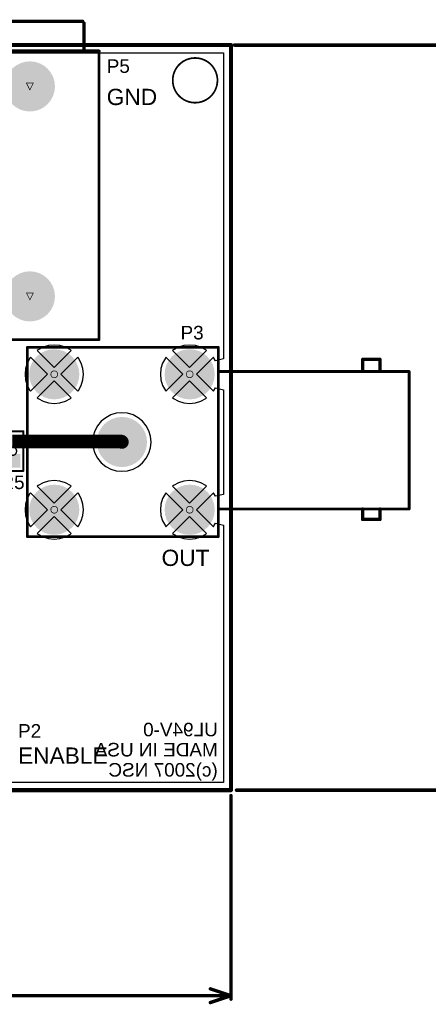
# Model space of a CAD drawing. Header units: millimetres. Extents: x 3.32 to 8.49, y 3.09 to 5.98.
# Tile 21 of 22: x 5.48 to 6.67, y 3.12 to 5.98. Entities that reach past the tile are written whole.
import ezdxf

# ---------------------------------------------------------------- set-up
doc = ezdxf.new("R2010")
doc.units = ezdxf.units.MM
doc.header["$MEASUREMENT"] = 0
for name, color, linetype in [('BottomLayer', 5, 'Continuous'), ('BottomSolder', 6, 'Continuous'), ('DrillDrawing', 1, 'Continuous'), ('KeepOutLayer', 6, 'Continuous'), ('Mechanical1', 6, 'Continuous'), ('Mechanical3', 76, 'Continuous'), ('MultiLayer', 9, 'Continuous'), ('PadHoleLayer', 156, 'Continuous'), ('TopLayer', 1, 'Continuous'), ('TopOverlay', 2, 'Continuous'), ('TopPaste', 8, 'Continuous'), ('TopSolder', 216, 'Continuous')]:
    doc.layers.add(name, color=color, linetype=linetype)
doc.styles.add('Arial', font='arial.ttf', dxfattribs={"height": 0.2})

# ---------------------------------------------------------------- blocks, each defined once
blk = doc.blocks.new('F________2')
at = {"layer": 'TopLayer'}
h = blk.add_hatch(color=1, dxfattribs=at)
edge = h.paths.add_edge_path()
edge.add_arc((0, 0), 0.02, 0, 360)
at = {"layer": 'TopPaste'}
h = blk.add_hatch(color=8, dxfattribs=at)
edge = h.paths.add_edge_path()
edge.add_arc((0, 0), 0.02, 0, 360)
at = {"layer": 'TopSolder'}
h = blk.add_hatch(color=216, dxfattribs=at)
edge = h.paths.add_edge_path()
edge.add_arc((0, 0), 0.06, 0, 360)
at = {"layer": 'TopOverlay', "const_width": 0.005}
blk.add_lwpolyline([(0.0648085, 0.0049856, -174.6803463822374), (0.0646774, 0.0064682)], format="xyb", dxfattribs=at)
at = {"layer": 'TopOverlay', "const_width": 0.0025}
for points in [[(0.0634274, 0.0064682, 1), (0.0659274, 0.0064682, 1)], [(0.0635585, 0.0049856, 1), (0.0660585, 0.0049856, 1)]]:
    blk.add_lwpolyline(points, format="xyb", close=True, dxfattribs=at)
blk = doc.blocks.new('SM_RC_0603_3')
at = {"layer": 'TopLayer'}
for points in [[(-0.044, -0.019), (-0.044, 0.019), (-0.012, 0.019), (-0.012, -0.019)], [(0.012, -0.019), (0.012, 0.019), (0.044, 0.019), (0.044, -0.019)]]:
    blk.add_hatch(color=1, dxfattribs=at).paths.add_polyline_path(points)
at = {"layer": 'TopPaste'}
for points in [[(-0.044, -0.019), (-0.044, 0.019), (-0.012, 0.019), (-0.012, -0.019)], [(0.012, -0.019), (0.012, 0.019), (0.044, 0.019), (0.044, -0.019)]]:
    blk.add_hatch(color=8, dxfattribs=at).paths.add_polyline_path(points)
at = {"layer": 'TopSolder'}
for points in [[(-0.048, -0.023), (-0.048, 0.023), (-0.008, 0.023), (-0.008, -0.023)], [(0.008, -0.023), (0.008, 0.023), (0.048, 0.023), (0.048, -0.023)]]:
    blk.add_hatch(color=216, dxfattribs=at).paths.add_polyline_path(points)
at = {"layer": 'Mechanical3', "const_width": 0.004}
for points in [[(-0.0125, 0, -0.4142135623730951), (0, 0.0125)], [(0, -0.0125, -0.4142135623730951), (-0.0125, 0)], [(0, 0.0125, -0.4142135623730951), (0.0125, 0)], [(0.0125, 0, -0.4142135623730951), (0, -0.0125)]]:
    blk.add_lwpolyline(points, format="xyb", dxfattribs=at)
at = {"layer": 'Mechanical3', "const_width": 0.002}
for points in [[(-0.0135, 0, 1), (-0.0115, 0, 1)], [(-0.0135, 0, 1), (-0.0115, 0, 1)], [(-0.001, 0.0125, 1), (0.001, 0.0125, 1)], [(-0.001, 0.0125, 1), (0.001, 0.0125, 1)], [(0.0115, 0, 1), (0.0135, 0, 1)], [(0.0115, 0, 1), (0.0135, 0, 1)], [(-0.001, -0.0125, 1), (0.001, -0.0125, 1)], [(-0.001, -0.0125, 1), (0.001, -0.0125, 1)]]:
    blk.add_lwpolyline(points, format="xyb", close=True, dxfattribs=at)
at = {"layer": 'TopOverlay', "const_width": 0.006}
for points in [[(-0.0575, -0.0325), (-0.0575, 0.032)], [(0.0575, 0.032), (-0.0575, 0.032)], [(0.0575, -0.0325), (0.0575, 0.032)], [(0.0575, -0.0325), (-0.0575, -0.0325)]]:
    blk.add_lwpolyline(points, dxfattribs=at)
at = {"layer": 'TopOverlay', "const_width": 0.003}
for points in [[(-0.059, 0.032, 1), (-0.056, 0.032, 1)], [(-0.059, 0.032, 1), (-0.056, 0.032, 1)], [(0.056, 0.032, 1), (0.059, 0.032, 1)], [(0.056, 0.032, 1), (0.059, 0.032, 1)], [(-0.059, -0.0325, 1), (-0.056, -0.0325, 1)], [(-0.059, -0.0325, 1), (-0.056, -0.0325, 1)], [(0.056, -0.0325, 1), (0.059, -0.0325, 1)], [(0.056, -0.0325, 1), (0.059, -0.0325, 1)]]:
    blk.add_lwpolyline(points, format="xyb", close=True, dxfattribs=at)
blk = doc.blocks.new('B______COLOR_8')
at = {"layer": 'BottomLayer'}
h = blk.add_hatch(color=5, dxfattribs=at)
edge = h.paths.add_edge_path()
edge.add_arc((-0.3051181, 0), 0.0688976, 0, 360)
h = blk.add_hatch(color=5, dxfattribs=at)
edge = h.paths.add_edge_path()
edge.add_arc((0.3051181, 0), 0.0688976, 0, 360)
at = {"layer": 'BottomSolder'}
h = blk.add_hatch(color=6, dxfattribs=at)
edge = h.paths.add_edge_path()
edge.add_arc((-0.3051181, 0), 0.0728976, 0, 360)
h = blk.add_hatch(color=6, dxfattribs=at)
edge = h.paths.add_edge_path()
edge.add_arc((0.3051181, 0), 0.0728976, 0, 360)
at = {"layer": 'MultiLayer'}
h = blk.add_hatch(color=9, dxfattribs=at)
edge = h.paths.add_edge_path()
edge.add_arc((-0.3051181, 0), 0.0688976, 0, 360)
h = blk.add_hatch(color=9, dxfattribs=at)
edge = h.paths.add_edge_path()
edge.add_arc((0.3051181, 0), 0.0688976, 0, 360)
at = {"layer": 'PadHoleLayer'}
h = blk.add_hatch(color=156, dxfattribs=at)
edge = h.paths.add_edge_path()
edge.add_arc((-0.3051181, 0), 0.0393701, 0, 360)
h = blk.add_hatch(color=156, dxfattribs=at)
edge = h.paths.add_edge_path()
edge.add_arc((0.3051181, 0), 0.0393701, 0, 360)
at = {"layer": 'TopLayer'}
h = blk.add_hatch(color=1, dxfattribs=at)
edge = h.paths.add_edge_path()
edge.add_arc((-0.3051181, 0), 0.0688976, 0, 360)
h = blk.add_hatch(color=1, dxfattribs=at)
edge = h.paths.add_edge_path()
edge.add_arc((0.3051181, 0), 0.0688976, 0, 360)
at = {"layer": 'TopSolder'}
h = blk.add_hatch(color=216, dxfattribs=at)
edge = h.paths.add_edge_path()
edge.add_arc((-0.3051181, 0), 0.0728976, 0, 360)
h = blk.add_hatch(color=216, dxfattribs=at)
edge = h.paths.add_edge_path()
edge.add_arc((0.3051181, 0), 0.0728976, 0, 360)
at = {"layer": 'TopOverlay'}
for points, const_width in [([(-0.4311024, 0.1988189), (-0.4311024, -0.1968504)], 0.008), ([(-0.4311024, 0.2007874), (0.4074803, 0.2007874)], 0.0079921), ([(0.4074803, 0.2007874), (0.4074803, 0.0598364)], 0.01), ([(0.4919291, 0.1574803), (0.413189, 0.1574802)], 0.01), ([(0.4940945, 0.155315), (0.4940945, -0.1535433)], 0.01), ([(0.4074803, 0.0590551), (0.4074803, -0.2007874)], 0.01), ([(0.4102362, -0.1574803), (0.4889764, -0.1574803)], 0.01), ([(-0.4311024, -0.2007874), (0.4074803, -0.2007874)], 0.0079921)]:
    blk.add_lwpolyline(points, dxfattribs=dict(at, const_width=const_width))
for points, const_width in [([(-0.4331024, 0.1988189, 1), (-0.4291024, 0.1988189, 1)], 0.004), ([(-0.4331004, 0.2007874, 1), (-0.4291044, 0.2007874, 1)], 0.003996), ([(0.4049803, 0.2007874, 1), (0.4099803, 0.2007874, 1)], 0.005), ([(0.4054823, 0.2007874, 1), (0.4094783, 0.2007874, 1)], 0.003996), ([(0.410689, 0.1574802, 1), (0.415689, 0.1574802, 1)], 0.005), ([(0.4894291, 0.1574803, 1), (0.4944291, 0.1574803, 1)], 0.005), ([(0.4915945, 0.155315, 1), (0.4965945, 0.155315, 1)], 0.005), ([(0.4049803, 0.0598364, 1), (0.4099803, 0.0598364, 1)], 0.005), ([(0.4049803, 0.0590551, 1), (0.4099803, 0.0590551, 1)], 0.005), ([(0.4077362, -0.1574803, 1), (0.4127362, -0.1574803, 1)], 0.005), ([(0.4864764, -0.1574803, 1), (0.4914764, -0.1574803, 1)], 0.005), ([(0.4915945, -0.1535433, 1), (0.4965945, -0.1535433, 1)], 0.005), ([(-0.4331024, -0.1968504, 1), (-0.4291024, -0.1968504, 1)], 0.004), ([(-0.4331004, -0.2007874, 1), (-0.4291044, -0.2007874, 1)], 0.003996), ([(0.4049803, -0.2007874, 1), (0.4099803, -0.2007874, 1)], 0.005), ([(0.4054823, -0.2007874, 1), (0.4094783, -0.2007874, 1)], 0.003996)]:
    blk.add_lwpolyline(points, format="xyb", close=True, dxfattribs=dict(at, const_width=const_width))
blk = doc.blocks.new('BNC_RA_10')
at = {"layer": 'BottomLayer'}
h = blk.add_hatch(color=5, dxfattribs=at)
edge = h.paths.add_edge_path()
edge.add_arc((-0.1968504, 0.1968504), 0.0688779, 0, 360)
h = blk.add_hatch(color=5, dxfattribs=at)
edge = h.paths.add_edge_path()
edge.add_arc((0.1968504, 0.1968504), 0.0688779, 0, 360)
h = blk.add_hatch(color=5, dxfattribs=at)
edge = h.paths.add_edge_path()
edge.add_arc((0, 0), 0.0688779, 0, 360)
h = blk.add_hatch(color=5, dxfattribs=at)
edge = h.paths.add_edge_path()
edge.add_arc((-0.1968504, -0.1968504), 0.0688779, 0, 360)
h = blk.add_hatch(color=5, dxfattribs=at)
edge = h.paths.add_edge_path()
edge.add_arc((0.1968504, -0.1968504), 0.0688779, 0, 360)
at = {"layer": 'BottomSolder'}
h = blk.add_hatch(color=6, dxfattribs=at)
edge = h.paths.add_edge_path()
edge.add_arc((-0.1968504, 0.1968504), 0.0728779, 0, 360)
h = blk.add_hatch(color=6, dxfattribs=at)
edge = h.paths.add_edge_path()
edge.add_arc((0.1968504, 0.1968504), 0.0728779, 0, 360)
h = blk.add_hatch(color=6, dxfattribs=at)
edge = h.paths.add_edge_path()
edge.add_arc((0, 0), 0.0728779, 0, 360)
h = blk.add_hatch(color=6, dxfattribs=at)
edge = h.paths.add_edge_path()
edge.add_arc((-0.1968504, -0.1968504), 0.0728779, 0, 360)
h = blk.add_hatch(color=6, dxfattribs=at)
edge = h.paths.add_edge_path()
edge.add_arc((0.1968504, -0.1968504), 0.0728779, 0, 360)
at = {"layer": 'MultiLayer'}
h = blk.add_hatch(color=9, dxfattribs=at)
edge = h.paths.add_edge_path()
edge.add_arc((-0.1968504, 0.1968504), 0.0688779, 0, 360)
h = blk.add_hatch(color=9, dxfattribs=at)
edge = h.paths.add_edge_path()
edge.add_arc((0.1968504, 0.1968504), 0.0688779, 0, 360)
h = blk.add_hatch(color=9, dxfattribs=at)
edge = h.paths.add_edge_path()
edge.add_arc((0, 0), 0.0688779, 0, 360)
h = blk.add_hatch(color=9, dxfattribs=at)
edge = h.paths.add_edge_path()
edge.add_arc((-0.1968504, -0.1968504), 0.0688779, 0, 360)
h = blk.add_hatch(color=9, dxfattribs=at)
edge = h.paths.add_edge_path()
edge.add_arc((0.1968504, -0.1968504), 0.0688779, 0, 360)
at = {"layer": 'PadHoleLayer'}
h = blk.add_hatch(color=156, dxfattribs=at)
edge = h.paths.add_edge_path()
edge.add_arc((-0.1968504, 0.1968504), 0.031496, 0, 360)
h = blk.add_hatch(color=156, dxfattribs=at)
edge = h.paths.add_edge_path()
edge.add_arc((0.1968504, 0.1968504), 0.031496, 0, 360)
h = blk.add_hatch(color=156, dxfattribs=at)
edge = h.paths.add_edge_path()
edge.add_arc((0, 0), 0.031496, 0, 360)
h = blk.add_hatch(color=156, dxfattribs=at)
edge = h.paths.add_edge_path()
edge.add_arc((-0.1968504, -0.1968504), 0.031496, 0, 360)
h = blk.add_hatch(color=156, dxfattribs=at)
edge = h.paths.add_edge_path()
edge.add_arc((0.1968504, -0.1968504), 0.031496, 0, 360)
at = {"layer": 'TopLayer'}
h = blk.add_hatch(color=1, dxfattribs=at)
edge = h.paths.add_edge_path()
edge.add_arc((-0.1968504, 0.1968504), 0.0688779, 0, 360)
h = blk.add_hatch(color=1, dxfattribs=at)
edge = h.paths.add_edge_path()
edge.add_arc((0.1968504, 0.1968504), 0.0688779, 0, 360)
h = blk.add_hatch(color=1, dxfattribs=at)
edge = h.paths.add_edge_path()
edge.add_arc((0, 0), 0.0688779, 0, 360)
h = blk.add_hatch(color=1, dxfattribs=at)
edge = h.paths.add_edge_path()
edge.add_arc((-0.1968504, -0.1968504), 0.0688779, 0, 360)
h = blk.add_hatch(color=1, dxfattribs=at)
edge = h.paths.add_edge_path()
edge.add_arc((0.1968504, -0.1968504), 0.0688779, 0, 360)
at = {"layer": 'TopSolder'}
h = blk.add_hatch(color=216, dxfattribs=at)
edge = h.paths.add_edge_path()
edge.add_arc((-0.1968504, 0.1968504), 0.0728779, 0, 360)
h = blk.add_hatch(color=216, dxfattribs=at)
edge = h.paths.add_edge_path()
edge.add_arc((0.1968504, 0.1968504), 0.0728779, 0, 360)
h = blk.add_hatch(color=216, dxfattribs=at)
edge = h.paths.add_edge_path()
edge.add_arc((0, 0), 0.0728779, 0, 360)
h = blk.add_hatch(color=216, dxfattribs=at)
edge = h.paths.add_edge_path()
edge.add_arc((-0.1968504, -0.1968504), 0.0728779, 0, 360)
h = blk.add_hatch(color=216, dxfattribs=at)
edge = h.paths.add_edge_path()
edge.add_arc((0.1968504, -0.1968504), 0.0728779, 0, 360)
at = {"layer": 'TopOverlay'}
for points, const_width in [([(0.25, 0.275), (-0.28, 0.275)], 0.008), ([(-0.28, 0.275), (-0.28, -0.275)], 0.008), ([(0.275, 0.275), (0.25, 0.275)], 0.008), ([(0.275, 0.275), (0.275, -0.275)], 0.008), ([(-0.7, 0.225), (-0.75, 0.225)], 0.01), ([(-0.75, 0.225), (-0.75, 0.195)], 0.01), ([(-0.7, 0.225), (-0.7, 0.195)], 0.01), ([(-0.835, 0.195), (-0.8350001, -0.205)], 0.008), ([(-0.285, 0.195), (-0.835, 0.195)], 0.008), ([(-0.28, -0.205), (-0.8350001, -0.205)], 0.008), ([(-0.75, -0.21), (-0.75, -0.24)], 0.01), ([(-0.7, -0.21), (-0.7, -0.24)], 0.01), ([(-0.7, -0.24), (-0.75, -0.24)], 0.01), ([(0.275, -0.275), (-0.28, -0.275)], 0.008)]:
    blk.add_lwpolyline(points, dxfattribs=dict(at, const_width=const_width))
for points, const_width in [([(-0.282, 0.275, 1), (-0.278, 0.275, 1)], 0.004), ([(-0.282, 0.275, 1), (-0.278, 0.275, 1)], 0.004), ([(0.248, 0.275, 1), (0.252, 0.275, 1)], 0.004), ([(0.248, 0.275, 1), (0.252, 0.275, 1)], 0.004), ([(0.273, 0.275, 1), (0.277, 0.275, 1)], 0.004), ([(0.273, 0.275, 1), (0.277, 0.275, 1)], 0.004), ([(-0.7525, 0.225, 1), (-0.7475, 0.225, 1)], 0.005), ([(-0.7525, 0.225, 1), (-0.7475, 0.225, 1)], 0.005), ([(-0.7025, 0.225, 1), (-0.6975, 0.225, 1)], 0.005), ([(-0.7025, 0.225, 1), (-0.6975, 0.225, 1)], 0.005), ([(-0.837, 0.195, 1), (-0.833, 0.195, 1)], 0.004), ([(-0.837, 0.195, 1), (-0.833, 0.195, 1)], 0.004), ([(-0.7525, 0.195, 1), (-0.7475, 0.195, 1)], 0.005), ([(-0.7025, 0.195, 1), (-0.6975, 0.195, 1)], 0.005), ([(-0.287, 0.195, 1), (-0.283, 0.195, 1)], 0.004), ([(-0.8370001, -0.205, 1), (-0.8330001, -0.205, 1)], 0.004), ([(-0.8370001, -0.205, 1), (-0.8330001, -0.205, 1)], 0.004), ([(-0.7525, -0.21, 1), (-0.7475, -0.21, 1)], 0.005), ([(-0.7025, -0.21, 1), (-0.6975, -0.21, 1)], 0.005), ([(-0.282, -0.205, 1), (-0.278, -0.205, 1)], 0.004), ([(-0.7525, -0.24, 1), (-0.7475, -0.24, 1)], 0.005), ([(-0.7525, -0.24, 1), (-0.7475, -0.24, 1)], 0.005), ([(-0.7025, -0.24, 1), (-0.6975, -0.24, 1)], 0.005), ([(-0.7025, -0.24, 1), (-0.6975, -0.24, 1)], 0.005), ([(-0.282, -0.275, 1), (-0.278, -0.275, 1)], 0.004), ([(-0.282, -0.275, 1), (-0.278, -0.275, 1)], 0.004), ([(0.273, -0.275, 1), (0.277, -0.275, 1)], 0.004), ([(0.273, -0.275, 1), (0.277, -0.275, 1)], 0.004)]:
    blk.add_lwpolyline(points, format="xyb", close=True, dxfattribs=dict(at, const_width=const_width))

msp = doc.modelspace()

# ---------------------------------------------------------------- linework, layer by layer
at = {"layer": 'BottomLayer'}
for p, q in [((5.0645105, 5.8834341), (6.070442, 5.8834341)), ((6.070442, 5.8834341), (6.070442, 4.9936026)), ((5.5314971, 5.0195233), (5.5293143, 5.0177319)), ((5.5293143, 5.0177319), (5.5787402, 4.968306)), ((5.5461986, 5.0273814), (5.5314971, 5.0195233)), ((5.5621506, 5.0322204), (5.5461986, 5.0273814)), ((5.5787402, 5.0338543), (5.5621506, 5.0322204)), ((5.5953298, 5.0322204), (5.5787402, 5.0338543)), ((5.5787402, 4.968306), (5.6281661, 5.0177319)), ((5.6112818, 5.0273814), (5.5953298, 5.0322204)), ((5.6259833, 5.0195233), (5.6112818, 5.0273814)), ((5.6281661, 5.0177319), (5.6259833, 5.0195233)), ((5.9251979, 5.0195233), (5.9230151, 5.0177319)), ((5.9230151, 5.0177319), (5.972441, 4.968306)), ((5.9398994, 5.0273814), (5.9251979, 5.0195233)), ((5.9558514, 5.0322204), (5.9398994, 5.0273814)), ((5.972441, 5.0338543), (5.9558514, 5.0322204)), ((5.9890306, 5.0322204), (5.972441, 5.0338543)), ((5.972441, 4.968306), (6.0218669, 5.0177319)), ((6.0049826, 5.0273814), (5.9890306, 5.0322204)), ((6.0196841, 5.0195233), (6.0049826, 5.0273814)), ((6.0218669, 5.0177319), (6.0196841, 5.0195233)), ((5.5001777, 4.9813605), (5.4953387, 4.9654085)), ((5.5080358, 4.996062), (5.5001777, 4.9813605)), ((5.5098272, 4.9982448), (5.5080358, 4.996062)), ((5.5592531, 4.9488189), (5.5098272, 4.9982448)), ((5.6476532, 4.9982448), (5.5982273, 4.9488189)), ((5.6494446, 4.996062), (5.6476532, 4.9982448)), ((5.6573027, 4.9813605), (5.6494446, 4.996062)), ((5.6621417, 4.9654085), (5.6573027, 4.9813605)), ((5.8938785, 4.9813605), (5.8890395, 4.9654085)), ((5.9017366, 4.996062), (5.8938785, 4.9813605)), ((5.903528, 4.9982448), (5.9017366, 4.996062)), ((5.9529539, 4.9488189), (5.903528, 4.9982448)), ((6.041354, 4.9982448), (5.9919281, 4.9488189)), ((6.0431454, 4.996062), (6.041354, 4.9982448)), ((6.0475279, 4.9878629), (6.0431454, 4.996062)), ((6.070442, 4.9936026), (6.0475279, 4.9878629)), ((5.4953387, 4.9654085), (5.4937048, 4.9488189)), ((5.6637756, 4.9488189), (5.6621417, 4.9654085)), ((5.8890395, 4.9654085), (5.8874056, 4.9488189)), ((5.4937048, 4.9488189), (5.4953387, 4.9322293)), ((5.4953387, 4.9322293), (5.5001777, 4.9162773)), ((5.5098272, 4.899393), (5.5592531, 4.9488189)), ((5.5787402, 4.9293318), (5.5293143, 4.8799059)), ((5.6281661, 4.8799059), (5.5787402, 4.9293318)), ((5.5982273, 4.9488189), (5.6476532, 4.899393)), ((5.6573027, 4.9162773), (5.6621417, 4.9322293)), ((5.6621417, 4.9322293), (5.6637756, 4.9488189)), ((5.8874056, 4.9488189), (5.8890395, 4.9322293)), ((5.8890395, 4.9322293), (5.8938785, 4.9162773)), ((5.903528, 4.899393), (5.9529539, 4.9488189)), ((5.972441, 4.9293318), (5.9230151, 4.8799059)), ((6.0218669, 4.8799059), (5.972441, 4.9293318)), ((5.9919281, 4.9488189), (6.041354, 4.899393)), ((5.5001777, 4.9162773), (5.5080358, 4.9015758)), ((5.5080358, 4.9015758), (5.5098272, 4.899393)), ((5.6476532, 4.899393), (5.6494446, 4.9015758)), ((5.6494446, 4.9015758), (5.6573027, 4.9162773)), ((5.8938785, 4.9162773), (5.9017366, 4.9015758)), ((5.9017366, 4.9015758), (5.903528, 4.899393)), ((6.041354, 4.899393), (6.0431454, 4.9015758)), ((6.0431454, 4.9015758), (6.0475279, 4.9097749)), ((6.0475279, 4.9097749), (6.070442, 4.9040352)), ((6.070442, 4.9040352), (6.070442, 4.5999018)), ((5.5293143, 4.8799059), (5.5314971, 4.8781145)), ((5.5314971, 4.8781145), (5.5461986, 4.8702564)), ((5.5461986, 4.8702564), (5.5621506, 4.8654174)), ((5.5621506, 4.8654174), (5.5787402, 4.8637835)), ((5.5787402, 4.8637835), (5.5953298, 4.8654174)), ((5.5953298, 4.8654174), (5.6112818, 4.8702564)), ((5.6112818, 4.8702564), (5.6259833, 4.8781145)), ((5.6259833, 4.8781145), (5.6281661, 4.8799059)), ((5.9230151, 4.8799059), (5.9251979, 4.8781145)), ((5.9251979, 4.8781145), (5.9398994, 4.8702564)), ((5.9398994, 4.8702564), (5.9558514, 4.8654174)), ((5.9558514, 4.8654174), (5.972441, 4.8637835)), ((5.972441, 4.8637835), (5.9890306, 4.8654174)), ((5.9890306, 4.8654174), (6.0049826, 4.8702564)), ((6.0049826, 4.8702564), (6.0196841, 4.8781145)), ((6.0196841, 4.8781145), (6.0218669, 4.8799059)), ((5.7755906, 4.8370039), (5.759001, 4.83537)), ((5.7921802, 4.83537), (5.7755906, 4.8370039)), ((5.7154615, 4.8120976), (5.7048862, 4.7992116)), ((5.7283475, 4.8226729), (5.7154615, 4.8120976)), ((5.743049, 4.830531), (5.7283475, 4.8226729)), ((5.759001, 4.83537), (5.743049, 4.830531)), ((5.8081322, 4.830531), (5.7921802, 4.83537)), ((5.8228337, 4.8226729), (5.8081322, 4.830531)), ((5.8357197, 4.8120976), (5.8228337, 4.8226729)), ((5.846295, 4.7992116), (5.8357197, 4.8120976)), ((5.6970281, 4.7845101), (5.6921891, 4.7685581)), ((5.7048862, 4.7992116), (5.6970281, 4.7845101)), ((5.8541531, 4.7845101), (5.846295, 4.7992116)), ((5.8589921, 4.7685581), (5.8541531, 4.7845101)), ((5.6921891, 4.7685581), (5.6905552, 4.7519685)), ((5.6905552, 4.7519685), (5.6921891, 4.7353789)), ((5.860626, 4.7519685), (5.8589921, 4.7685581)), ((5.8589921, 4.7353789), (5.860626, 4.7519685)), ((5.6921891, 4.7353789), (5.6970281, 4.7194269)), ((5.8541531, 4.7194269), (5.8589921, 4.7353789)), ((5.6970281, 4.7194269), (5.7048862, 4.7047254)), ((5.7048862, 4.7047254), (5.7154615, 4.6918394)), ((5.8357197, 4.6918394), (5.846295, 4.7047254)), ((5.846295, 4.7047254), (5.8541531, 4.7194269)), ((5.7154615, 4.6918394), (5.7283475, 4.6812641)), ((5.7283475, 4.6812641), (5.743049, 4.673406)), ((5.743049, 4.673406), (5.759001, 4.668567)), ((5.759001, 4.668567), (5.7755906, 4.6669331)), ((5.7755906, 4.6669331), (5.7921802, 4.668567)), ((5.7921802, 4.668567), (5.8081322, 4.673406)), ((5.8081322, 4.673406), (5.8228337, 4.6812641)), ((5.8228337, 4.6812641), (5.8357197, 4.6918394)), ((5.5621506, 4.6385196), (5.5461986, 4.6336806)), ((5.5787402, 4.6401535), (5.5621506, 4.6385196)), ((5.5953298, 4.6385196), (5.5787402, 4.6401535)), ((5.6112818, 4.6336806), (5.5953298, 4.6385196)), ((5.9558514, 4.6385196), (5.9398994, 4.6336806)), ((5.972441, 4.6401535), (5.9558514, 4.6385196)), ((5.9890306, 4.6385196), (5.972441, 4.6401535)), ((6.0049826, 4.6336806), (5.9890306, 4.6385196)), ((5.5314971, 4.6258225), (5.5293143, 4.6240311)), ((5.5293143, 4.6240311), (5.5787402, 4.5746052)), ((5.5461986, 4.6336806), (5.5314971, 4.6258225)), ((5.5787402, 4.5746052), (5.6281661, 4.6240311)), ((5.6259833, 4.6258225), (5.6112818, 4.6336806)), ((5.6281661, 4.6240311), (5.6259833, 4.6258225)), ((5.9251979, 4.6258225), (5.9230151, 4.6240311)), ((5.9230151, 4.6240311), (5.972441, 4.5746052)), ((5.9398994, 4.6336806), (5.9251979, 4.6258225)), ((5.972441, 4.5746052), (6.0218669, 4.6240311)), ((6.0196841, 4.6258225), (6.0049826, 4.6336806)), ((6.0218669, 4.6240311), (6.0196841, 4.6258225)), ((5.5001777, 4.5876597), (5.4953387, 4.5717077)), ((5.5080358, 4.6023612), (5.5001777, 4.5876597)), ((5.5098272, 4.604544), (5.5080358, 4.6023612)), ((5.5592531, 4.5551181), (5.5098272, 4.604544)), ((5.6476532, 4.604544), (5.5982273, 4.5551181)), ((5.6494446, 4.6023612), (5.6476532, 4.604544)), ((5.6573027, 4.5876597), (5.6494446, 4.6023612)), ((5.6621417, 4.5717077), (5.6573027, 4.5876597)), ((5.8938785, 4.5876597), (5.8890395, 4.5717077)), ((5.9017366, 4.6023612), (5.8938785, 4.5876597)), ((5.903528, 4.604544), (5.9017366, 4.6023612)), ((5.9529539, 4.5551181), (5.903528, 4.604544)), ((6.041354, 4.604544), (5.9919281, 4.5551181)), ((6.0431454, 4.6023612), (6.041354, 4.604544)), ((6.0475279, 4.5941621), (6.0431454, 4.6023612)), ((6.070442, 4.5999018), (6.0475279, 4.5941621)), ((5.4953387, 4.5717077), (5.4937048, 4.5551181)), ((5.4937048, 4.5551181), (5.4953387, 4.5385285)), ((5.5098272, 4.5056922), (5.5592531, 4.5551181)), ((5.5982273, 4.5551181), (5.6476532, 4.5056922)), ((5.6637756, 4.5551181), (5.6621417, 4.5717077)), ((5.6621417, 4.5385285), (5.6637756, 4.5551181)), ((5.8890395, 4.5717077), (5.8874056, 4.5551181)), ((5.8874056, 4.5551181), (5.8890395, 4.5385285)), ((5.903528, 4.5056922), (5.9529539, 4.5551181)), ((5.9919281, 4.5551181), (6.041354, 4.5056922)), ((5.4953387, 4.5385285), (5.5001777, 4.5225765)), ((5.5001777, 4.5225765), (5.5080358, 4.507875)), ((5.5787402, 4.535631), (5.5293143, 4.4862051)), ((5.6281661, 4.4862051), (5.5787402, 4.535631)), ((5.6494446, 4.507875), (5.6573027, 4.5225765)), ((5.6573027, 4.5225765), (5.6621417, 4.5385285)), ((5.8890395, 4.5385285), (5.8938785, 4.5225765)), ((5.8938785, 4.5225765), (5.9017366, 4.507875)), ((5.972441, 4.535631), (5.9230151, 4.4862051)), ((6.0218669, 4.4862051), (5.972441, 4.535631)), ((5.5080358, 4.507875), (5.5098272, 4.5056922)), ((5.6476532, 4.5056922), (5.6494446, 4.507875)), ((5.9017366, 4.507875), (5.903528, 4.5056922)), ((6.041354, 4.5056922), (6.0431454, 4.507875)), ((6.0431454, 4.507875), (6.0475279, 4.5160741)), ((6.0475279, 4.5160741), (6.070442, 4.5103344)), ((6.070442, 4.5103344), (6.070442, 3.7622352)), ((5.5293143, 4.4862051), (5.5314971, 4.4844137)), ((5.5314971, 4.4844137), (5.5461986, 4.4765556)), ((5.5461986, 4.4765556), (5.5621506, 4.4717166)), ((5.5621506, 4.4717166), (5.5787402, 4.4700827)), ((5.5787402, 4.4700827), (5.5953298, 4.4717166)), ((5.5953298, 4.4717166), (5.6112818, 4.4765556)), ((5.6112818, 4.4765556), (5.6259833, 4.4844137)), ((5.6259833, 4.4844137), (5.6281661, 4.4862051)), ((5.9230151, 4.4862051), (5.9251979, 4.4844137)), ((5.9251979, 4.4844137), (5.9398994, 4.4765556)), ((5.9398994, 4.4765556), (5.9558514, 4.4717166)), ((5.9558514, 4.4717166), (5.972441, 4.4700827)), ((5.972441, 4.4700827), (5.9890306, 4.4717166)), ((5.9890306, 4.4717166), (6.0049826, 4.4765556)), ((6.0049826, 4.4765556), (6.0196841, 4.4844137)), ((6.0196841, 4.4844137), (6.0218669, 4.4862051)), ((6.070442, 3.7622352), (5.4111796, 3.7622352))]:
    msp.add_line(p, q, dxfattribs=at)
at = {"layer": 'DrillDrawing', "const_width": 0.002}
for points in [[(5.497874, 5.7954331), (5.517874, 5.7954331)], [(5.497874, 5.7954331), (5.507874, 5.7754331)], [(5.507874, 5.7754331), (5.517874, 5.7954331)], [(5.497874, 5.1851969), (5.517874, 5.1851969)], [(5.497874, 5.1851969), (5.507874, 5.1651969)], [(5.507874, 5.1651969), (5.517874, 5.1851969)]]:
    msp.add_lwpolyline(points, dxfattribs=at)
at = {"layer": 'DrillDrawing'}
for points, const_width in [([(5.497374, 5.7954331, 1), (5.498374, 5.7954331, 1)], 0.001), ([(5.497374, 5.7954331, 1), (5.498374, 5.7954331, 1)], 0.001), ([(5.517374, 5.7954331, 1), (5.518374, 5.7954331, 1)], 0.001), ([(5.517374, 5.7954331, 1), (5.518374, 5.7954331, 1)], 0.001), ([(5.507374, 5.7754331, 1), (5.508374, 5.7754331, 1)], 0.001), ([(5.507374, 5.7754331, 1), (5.508374, 5.7754331, 1)], 0.001), ([(5.497374, 5.1851969, 1), (5.498374, 5.1851969, 1)], 0.001), ([(5.497374, 5.1851969, 1), (5.498374, 5.1851969, 1)], 0.001), ([(5.517374, 5.1851969, 1), (5.518374, 5.1851969, 1)], 0.001), ([(5.517374, 5.1851969, 1), (5.518374, 5.1851969, 1)], 0.001), ([(5.507374, 5.1651969, 1), (5.508374, 5.1651969, 1)], 0.001), ([(5.507374, 5.1651969, 1), (5.508374, 5.1651969, 1)], 0.001), ([(5.5887402, 4.9488189, 1), (5.5687402, 4.9488189, 1)], 0.002), ([(5.982441, 4.9488189, 1), (5.962441, 4.9488189, 1)], 0.002), ([(5.5682402, 4.9488189, 1), (5.5692402, 4.9488189, 1)], 0.001), ([(5.5882402, 4.9488189, 1), (5.5892402, 4.9488189, 1)], 0.001), ([(5.961941, 4.9488189, 1), (5.962941, 4.9488189, 1)], 0.001), ([(5.981941, 4.9488189, 1), (5.982941, 4.9488189, 1)], 0.001), ([(5.7855906, 4.7519685, 1), (5.7655906, 4.7519685, 1)], 0.002), ([(5.7650906, 4.7519685, 1), (5.7660906, 4.7519685, 1)], 0.001), ([(5.7850906, 4.7519685, 1), (5.7860906, 4.7519685, 1)], 0.001), ([(5.5887402, 4.5551181, 1), (5.5687402, 4.5551181, 1)], 0.002), ([(5.5682402, 4.5551181, 1), (5.5692402, 4.5551181, 1)], 0.001), ([(5.5882402, 4.5551181, 1), (5.5892402, 4.5551181, 1)], 0.001), ([(5.982441, 4.5551181, 1), (5.962441, 4.5551181, 1)], 0.002), ([(5.961941, 4.5551181, 1), (5.962941, 4.5551181, 1)], 0.001), ([(5.981941, 4.5551181, 1), (5.982941, 4.5551181, 1)], 0.001)]:
    msp.add_lwpolyline(points, format="xyb", close=True, dxfattribs=dict(at, const_width=const_width))
at = {"layer": 'KeepOutLayer', "const_width": 0.011811}
for points in [[(4.1240157, 5.9055118), (6.0925197, 5.9055118)], [(6.0925197, 3.7401575), (6.0925197, 5.9055118)], [(4.1240157, 3.7401575), (6.0925197, 3.7401575)]]:
    msp.add_lwpolyline(points, dxfattribs=at)
at = {"layer": 'KeepOutLayer', "const_width": 0.0059055}
for points in [[(6.089567, 5.9055118, 1), (6.0954724, 5.9055118, 1)], [(6.089567, 5.9055118, 1), (6.0954724, 5.9055118, 1)], [(6.089567, 3.7401575, 1), (6.0954724, 3.7401575, 1)], [(6.089567, 3.7401575, 1), (6.0954724, 3.7401575, 1)]]:
    msp.add_lwpolyline(points, format="xyb", close=True, dxfattribs=at)
at = {"layer": 'Mechanical1', "const_width": 0.01}
for points in [[(6.1025197, 5.9055118), (6.8357874, 5.9055118)], [(6.0925197, 3.1327165), (6.0925197, 3.724252)], [(6.1084252, 3.7401575), (6.8357874, 3.7401575)], [(6.0325197, 3.1627165), (6.0925197, 3.1427165)], [(5.243224, 3.1427165), (6.0925197, 3.1427165)], [(6.0325197, 3.1227165), (6.0925197, 3.1427165)]]:
    msp.add_lwpolyline(points, dxfattribs=at)
at = {"layer": 'Mechanical1', "const_width": 0.005}
for points in [[(6.1000197, 5.9055118, 1), (6.1050197, 5.9055118, 1)], [(6.0900197, 3.724252, 1), (6.0950197, 3.724252, 1)], [(6.1059252, 3.7401575, 1), (6.1109252, 3.7401575, 1)], [(6.0300197, 3.1627165, 1), (6.0350197, 3.1627165, 1)], [(6.0300197, 3.1227165, 1), (6.0350197, 3.1227165, 1)], [(6.0900197, 3.1427165, 1), (6.0950197, 3.1427165, 1)], [(6.0900197, 3.1427165, 1), (6.0950197, 3.1427165, 1)], [(6.0900197, 3.1427165, 1), (6.0950197, 3.1427165, 1)], [(6.0900197, 3.1327165, 1), (6.0950197, 3.1327165, 1)]]:
    msp.add_lwpolyline(points, format="xyb", close=True, dxfattribs=at)
at = {"layer": 'TopLayer', "const_width": 0.0393701}
for points in [[(5.4566929, 4.7533936), (5.7741655, 4.7533936)], [(5.7741655, 4.7533936), (5.7755906, 4.7519685)]]:
    msp.add_lwpolyline(points, dxfattribs=at)
at = {"layer": 'TopLayer', "const_width": 0.019685}
for points in [[(5.764323, 4.7533936, 1), (5.784008, 4.7533936, 1)], [(5.764323, 4.7533936, 1), (5.784008, 4.7533936, 1)], [(5.7657481, 4.7519685, 1), (5.7854331, 4.7519685, 1)]]:
    msp.add_lwpolyline(points, format="xyb", close=True, dxfattribs=at)

# ---------------------------------------------------------------- block references
for name, p, rotation in [('B______COLOR_8', (5.507874, 5.480315), 90), ('F________2', (5.988189, 5.8031496), 360), ('BNC_RA_10', (5.7755906, 4.7519685), 180), ('SM_RC_0603_3', (5.4566929, 4.7253936), 270)]:
    msp.add_blockref(name, p, dxfattribs=dict(rotation=rotation))

# ---------------------------------------------------------------- texts
at = {"layer": 'BottomSolder', "style": 'Arial', "text_generation_flag": 2}
for s, p in [('UL94V-0', (6.0541339, 3.8966535)), ('MADE IN USA', (6.0541338, 3.8380709)), ('(c)2007 NSC', (6.0541338, 3.7795276))]:
    msp.add_text(s, height=0.0393701, rotation=360, dxfattribs=at).set_placement(p)
at = {"layer": 'TopOverlay', "style": 'Arial'}
for s, p in [('P5', (5.7312992, 5.8248031)), ('P3', (5.9458661, 5.0501969)), ('R5', (5.4222441, 4.6151575)), ('P2', (5.4734252, 3.8927165))]:
    msp.add_text(s, height=0.0393701, dxfattribs=at).set_placement(p)
for s, p in [('GND', (5.7312992, 5.7312992)), ('OUT', (5.890748, 4.3917323)), ('ENABLE', (5.4734252, 3.8169291))]:
    msp.add_text(s, height=0.0472441, rotation=360, dxfattribs=at).set_placement(p)

doc.saveas('drawing.dxf')
